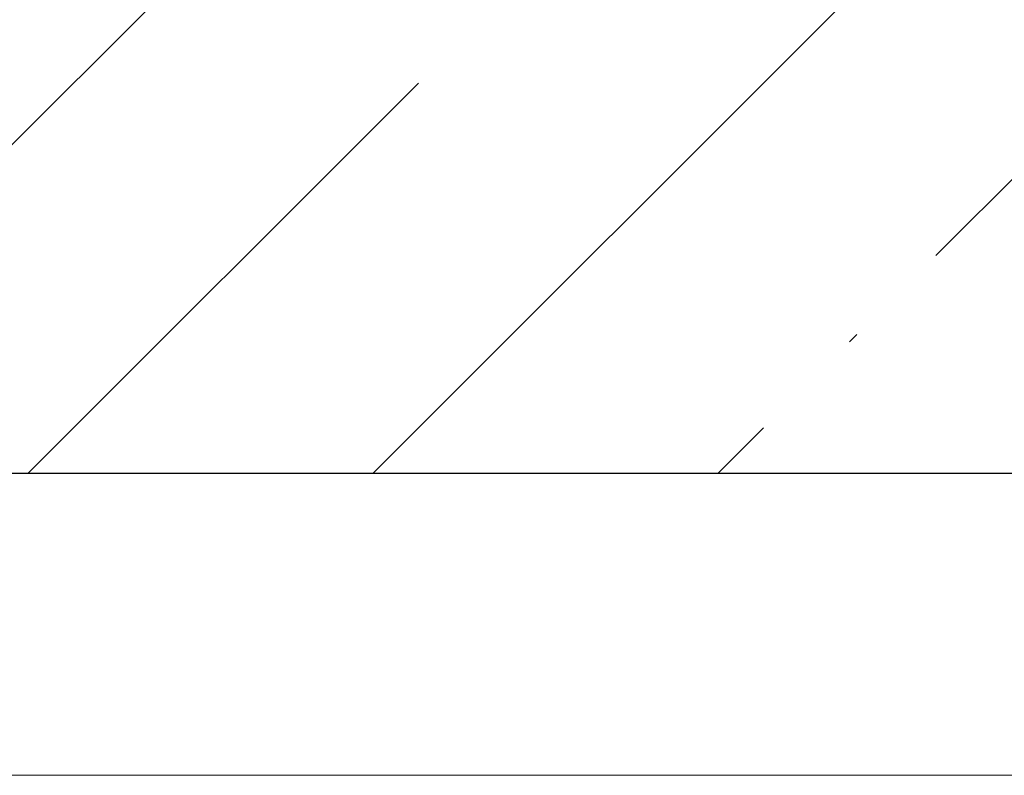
# Model space of a CAD drawing. Header units: millimetres. Extents: x 786 to 42540, y -7760 to 3796.
# Tile 188 of 256: x 37557 to 37882, y -6100 to -5850. Entities that reach past the tile are written whole.
import ezdxf

# ---------------------------------------------------------------- set-up
doc = ezdxf.new("R2010")
doc.units = ezdxf.units.MM
for name, color, linetype, lineweight in [('A-DETL-GENF', 7, 'Continuous', 13), ('A-FLOR', 7, 'Continuous', 13), ('A-FLOR-PATT', 7, 'Continuous', 25)]:
    doc.layers.add(name, color=color, linetype=linetype, lineweight=lineweight)

# ---------------------------------------------------------------- blocks, each defined once
blk = doc.blocks.new('Линия разрыва - М 1_50-5314776-Разрез по Рампе Р1_фрагмент пола')
at = {"layer": 'A-DETL-GENF', "lineweight": 5}
blk.add_line((80487.61, -6100), (61994.54, -6100), dxfattribs=at)

msp = doc.modelspace()

# ---------------------------------------------------------------- hatches: boundary and pattern name
at = {"layer": 'A-FLOR-PATT', "lineweight": 5}
h = msp.add_hatch(dxfattribs=at)
h.set_pattern_fill('FP_8', color=256, style=0, pattern_type=2)
h.set_pattern_definition([(45, (48694.21, -5700), (-114.0493, 114.0493), []), (45, (48808.26, -5700), (-114.0493, 114.0493), [201.613, -40.323, 3.353, -36.97])])
h.paths.add_polyline_path([(42440.27, -6000), (42440.27, -5750), (37240.27, -5750), (37240.27, -6000), (41291.34, -6000)])

# ---------------------------------------------------------------- linework, layer by layer
at = {"layer": 'A-FLOR', "lineweight": 25}
msp.add_line((37240.27, -6000), (42440.27, -6000), dxfattribs=at)

# ---------------------------------------------------------------- block references
at = {"layer": 'A-DETL-GENF'}
msp.add_blockref('Линия разрыва - М 1_50-5314776-Разрез по Рампе Р1_фрагмент пола', (-41359.73, 0), dxfattribs=at)

doc.saveas('drawing.dxf')
